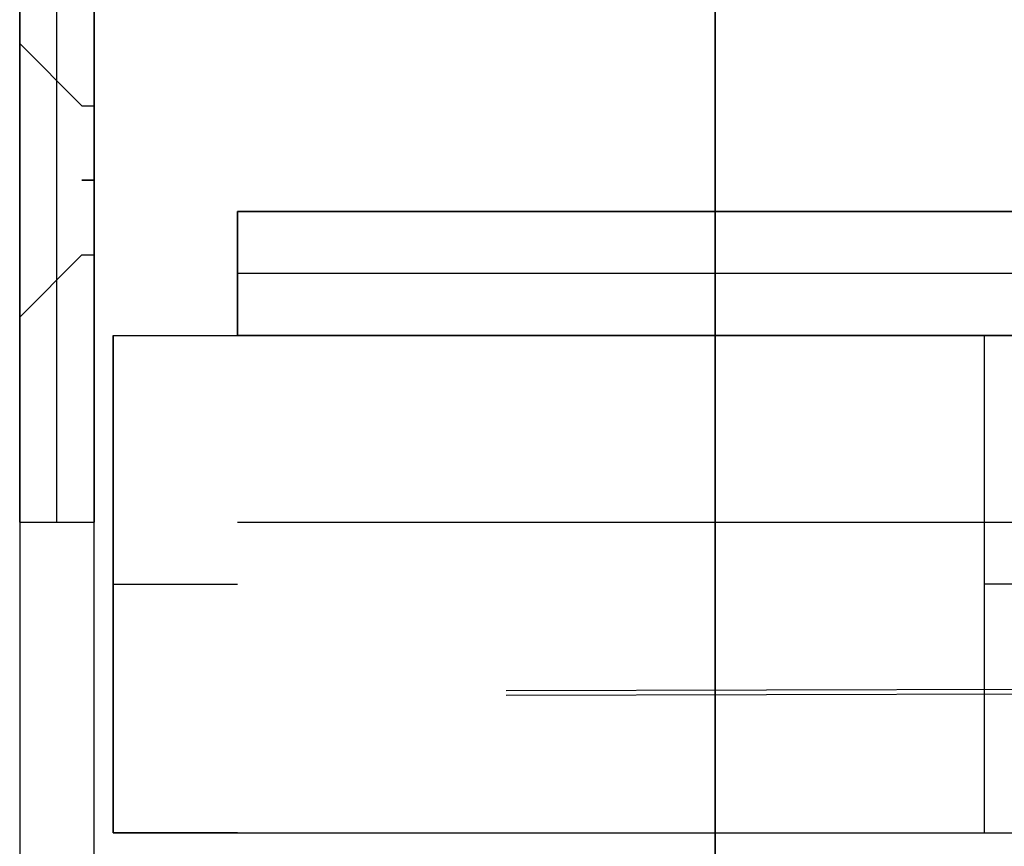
# Model space of a CAD drawing. Header units: millimetres. Extents: x -443 to 78, y -75 to 91.
# Tile 2 of 40: x -443 to -427, y -66 to -53. Entities that reach past the tile are written whole.
import ezdxf

# ---------------------------------------------------------------- set-up
doc = ezdxf.new("R2010")
doc.units = ezdxf.units.MM
doc.header["$MEASUREMENT"] = 0
doc.layers.add('Predefinito', color=5, linetype='Continuous')

msp = doc.modelspace()

# ---------------------------------------------------------------- linework, layer by layer
at = {"layer": 'Predefinito'}
for points in [[(-443.294, 79.164), (-443.294, -70.836)], [(-442.094, -70.836), (-442.094, 79.164)], [(-432.094, -70.836), (-432.094, 79.164)], [(-432.094, 79.164), (-432.094, -70.836)], [(-443.294, -60.836), (-443.294, 69.164)], [(-442.694, -60.836), (-442.694, 69.164)], [(-442.094, 69.164), (-442.094, -60.836)], [(-442.094, -54.205), (-442.094, 61.533)], [(-443.294, 60.501), (-443.294, -53.173)], [(-442.294, -54.136), (-443.294, -53.136)], [(-442.294, -54.136), (-442.094, -54.136)], [(-442.294, -55.336), (-442.094, -55.336)], [(-442.094, -55.336), (-442.294, -55.336)], [(-147.094, -55.836), (-439.786, -55.836)], [(-439.786, -55.836), (-147.094, -55.836)], [(-439.786, -57.836), (-439.786, -55.836)], [(-439.786, -55.836), (-147.094, -55.836)], [(-439.786, -55.836), (-439.786, -57.836)], [(-442.294, -56.536), (-443.294, -57.536)], [(-442.294, -56.536), (-442.094, -56.536)], [(-442.094, -70.836), (-442.094, -56.467)], [(-147.094, -56.836), (-439.786, -56.836)], [(-443.294, -57.499), (-443.294, -70.836)], [(-441.791, -65.836), (-441.791, -57.836)], [(-441.791, -57.836), (-439.786, -57.836)], [(-441.791, -57.836), (-145.089, -57.836)], [(-441.791, -57.836), (-441.791, -65.836)], [(-147.094, -57.836), (-439.786, -57.836)], [(-427.758, -65.836), (-427.758, -57.836)], [(-427.758, -57.836), (-159.122, -57.836)], [(-443.294, -60.836), (-442.094, -60.836)], [(-439.786, -60.836), (-147.094, -60.836)], [(-441.791, -61.836), (-439.786, -61.836)], [(-159.122, -61.836), (-427.758, -61.836)], [(-439.786, -65.836), (-441.791, -65.836)], [(-441.791, -65.836), (-145.089, -65.836)], [(-439.786, -65.836), (-147.094, -65.836)], [(-427.758, -65.836), (-159.122, -65.836)]]:
    msp.add_lwpolyline(points, dxfattribs=at)
at = {"layer": 'Predefinito', "extrusion": (0.999997, 0.002345, 0.000131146)}
for points in [[(61.217, 45.359), (-62.53, 38.437)], [(61.15, 46.557), (-62.597, 39.635)], [(-62.53, 38.437), (-62.742, 38.423), (-62.955, 38.404), (-63.169, 38.381), (-63.384, 38.353), (-63.6, 38.319), (-63.817, 38.281), (-64.034, 38.238), (-64.252, 38.189), (-64.471, 38.136), (-64.689, 38.077), (-64.907, 38.012), (-65.125, 37.943), (-65.343, 37.868), (-65.56, 37.787), (-65.776, 37.701), (-65.991, 37.61), (-66.204, 37.513), (-66.417, 37.411), (-66.628, 37.303), (-66.836, 37.19), (-67.043, 37.071), (-67.248, 36.948), (-67.45, 36.819), (-67.65, 36.685), (-67.847, 36.545), (-68.04, 36.401), (-68.231, 36.252), (-68.418, 36.098), (-68.601, 35.939), (-68.781, 35.776), (-68.957, 35.609), (-69.129, 35.437), (-69.297, 35.261), (-69.46, 35.081), (-69.619, 34.897), (-69.773, 34.71), (-69.922, 34.519), (-70.066, 34.325), (-70.206, 34.128), (-70.34, 33.927), (-70.469, 33.725), (-70.593, 33.519), (-70.712, 33.312), (-70.826, 33.102), (-70.933, 32.89), (-71.036, 32.677), (-71.133, 32.462), (-71.225, 32.246), (-71.311, 32.029), (-71.391, 31.811), (-71.466, 31.592), (-71.536, 31.373), (-71.6, 31.153), (-71.659, 30.933), (-71.713, 30.714), (-71.761, 30.494), (-71.805, 30.275), (-71.843, 30.057), (-71.875, 29.839), (-71.903, 29.622), (-71.926, 29.406), (-71.945, 29.192), (-71.958, 28.979), (-71.967, 28.767)], [(-73.166, 28.804), (-73.156, 29.042), (-73.141, 29.28), (-73.121, 29.521), (-73.095, 29.762), (-73.064, 30.005), (-73.027, 30.249), (-72.984, 30.494), (-72.936, 30.739), (-72.882, 30.985), (-72.822, 31.231), (-72.756, 31.477), (-72.684, 31.723), (-72.606, 31.969), (-72.522, 32.214), (-72.431, 32.458), (-72.335, 32.701), (-72.232, 32.943), (-72.124, 33.184), (-72.009, 33.423), (-71.888, 33.66), (-71.761, 33.895), (-71.628, 34.127), (-71.489, 34.357), (-71.344, 34.584), (-71.194, 34.809), (-71.038, 35.029), (-70.876, 35.247), (-70.709, 35.461), (-70.536, 35.67), (-70.358, 35.876), (-70.176, 36.078), (-69.988, 36.275), (-69.795, 36.467), (-69.598, 36.655), (-69.397, 36.838), (-69.191, 37.015), (-68.982, 37.188), (-68.768, 37.355), (-68.551, 37.516), (-68.331, 37.672), (-68.108, 37.823), (-67.881, 37.967), (-67.652, 38.106), (-67.42, 38.238), (-67.186, 38.365), (-66.95, 38.486), (-66.712, 38.6), (-66.473, 38.709), (-66.232, 38.811), (-65.99, 38.907), (-65.747, 38.997), (-65.503, 39.082), (-65.259, 39.16), (-65.015, 39.232), (-64.77, 39.298), (-64.526, 39.358), (-64.282, 39.412), (-64.038, 39.461), (-63.795, 39.503), (-63.553, 39.541), (-63.313, 39.572), (-63.073, 39.599), (-62.834, 39.62), (-62.597, 39.635)]]:
    msp.add_lwpolyline(points, dxfattribs=at)
at = {"layer": 'Predefinito', "extrusion": (1, 0, 0)}
for points in [[(-55.336, 27.8), (-55.287, 27.801), (-55.238, 27.802), (-55.188, 27.805), (-55.138, 27.809), (-55.088, 27.814), (-55.037, 27.82), (-54.987, 27.828), (-54.936, 27.837), (-54.884, 27.847), (-54.833, 27.858), (-54.782, 27.871), (-54.731, 27.885), (-54.679, 27.9), (-54.628, 27.917), (-54.577, 27.935), (-54.526, 27.954), (-54.475, 27.975), (-54.425, 27.997), (-54.375, 28.021), (-54.325, 28.046), (-54.276, 28.072), (-54.228, 28.1), (-54.18, 28.128), (-54.132, 28.159), (-54.085, 28.19), (-54.039, 28.223), (-53.994, 28.257), (-53.949, 28.292), (-53.906, 28.328), (-53.863, 28.366), (-53.821, 28.405), (-53.78, 28.444), (-53.741, 28.485), (-53.702, 28.527), (-53.664, 28.57), (-53.628, 28.613), (-53.593, 28.658), (-53.559, 28.703), (-53.526, 28.749), (-53.494, 28.796), (-53.464, 28.844), (-53.435, 28.892), (-53.408, 28.94), (-53.382, 28.99), (-53.357, 29.039), (-53.333, 29.089), (-53.311, 29.14), (-53.29, 29.19), (-53.271, 29.241), (-53.253, 29.292), (-53.236, 29.343), (-53.221, 29.395), (-53.207, 29.446), (-53.194, 29.497), (-53.183, 29.549), (-53.173, 29.6), (-53.164, 29.651), (-53.156, 29.701), (-53.15, 29.752), (-53.145, 29.802), (-53.141, 29.852), (-53.138, 29.902), (-53.136, 29.951), (-53.136, 30), (-53.136, 30.049), (-53.138, 30.098), (-53.141, 30.148), (-53.145, 30.198), (-53.15, 30.248), (-53.156, 30.299), (-53.164, 30.349), (-53.173, 30.4), (-53.183, 30.451), (-53.194, 30.503), (-53.207, 30.554), (-53.221, 30.605), (-53.236, 30.657), (-53.253, 30.708), (-53.271, 30.759), (-53.29, 30.81), (-53.311, 30.86), (-53.333, 30.911), (-53.357, 30.961), (-53.382, 31.01), (-53.408, 31.06), (-53.435, 31.108), (-53.464, 31.156), (-53.494, 31.204), (-53.526, 31.251), (-53.559, 31.297), (-53.593, 31.342), (-53.628, 31.387), (-53.664, 31.43), (-53.702, 31.473), (-53.741, 31.515), (-53.78, 31.556), (-53.821, 31.595), (-53.863, 31.634), (-53.906, 31.672), (-53.949, 31.708), (-53.994, 31.743), (-54.039, 31.777), (-54.085, 31.81), (-54.132, 31.841), (-54.18, 31.872), (-54.228, 31.9), (-54.276, 31.928), (-54.325, 31.954), (-54.375, 31.979), (-54.425, 32.003), (-54.475, 32.025), (-54.526, 32.046), (-54.577, 32.065), (-54.628, 32.083), (-54.679, 32.1), (-54.731, 32.115), (-54.782, 32.129), (-54.833, 32.142), (-54.884, 32.153), (-54.936, 32.163), (-54.987, 32.172), (-55.037, 32.18), (-55.088, 32.186), (-55.138, 32.191), (-55.188, 32.195), (-55.238, 32.198), (-55.287, 32.199), (-55.336, 32.2)], [(-55.336, 31.7), (-55.298, 31.7), (-55.26, 31.698), (-55.222, 31.696), (-55.183, 31.693), (-55.144, 31.689), (-55.105, 31.684), (-55.066, 31.678), (-55.027, 31.672), (-54.987, 31.664), (-54.947, 31.655), (-54.908, 31.645), (-54.868, 31.634), (-54.828, 31.623), (-54.789, 31.61), (-54.749, 31.596), (-54.71, 31.581), (-54.671, 31.565), (-54.632, 31.547), (-54.593, 31.529), (-54.555, 31.51), (-54.517, 31.49), (-54.479, 31.469), (-54.442, 31.446), (-54.406, 31.423), (-54.369, 31.399), (-54.334, 31.373), (-54.299, 31.347), (-54.264, 31.32), (-54.231, 31.292), (-54.198, 31.263), (-54.165, 31.233), (-54.134, 31.202), (-54.103, 31.171), (-54.073, 31.138), (-54.044, 31.105), (-54.016, 31.072), (-53.989, 31.037), (-53.963, 31.002), (-53.937, 30.966), (-53.913, 30.93), (-53.89, 30.894), (-53.867, 30.856), (-53.846, 30.819), (-53.826, 30.781), (-53.807, 30.742), (-53.788, 30.704), (-53.771, 30.665), (-53.755, 30.626), (-53.74, 30.586), (-53.726, 30.547), (-53.713, 30.507), (-53.702, 30.468), (-53.691, 30.428), (-53.681, 30.388), (-53.672, 30.349), (-53.664, 30.309), (-53.657, 30.27), (-53.652, 30.231), (-53.647, 30.192), (-53.643, 30.153), (-53.64, 30.114), (-53.638, 30.076), (-53.636, 30.038), (-53.636, 30), (-53.636, 29.962), (-53.638, 29.924), (-53.64, 29.886), (-53.643, 29.847), (-53.647, 29.808), (-53.652, 29.769), (-53.657, 29.73), (-53.664, 29.691), (-53.672, 29.651), (-53.681, 29.612), (-53.691, 29.572), (-53.702, 29.532), (-53.713, 29.493), (-53.726, 29.453), (-53.74, 29.414), (-53.755, 29.374), (-53.771, 29.335), (-53.788, 29.296), (-53.807, 29.258), (-53.826, 29.219), (-53.846, 29.181), (-53.867, 29.144), (-53.89, 29.106), (-53.913, 29.07), (-53.937, 29.034), (-53.963, 28.998), (-53.989, 28.963), (-54.016, 28.928), (-54.044, 28.895), (-54.073, 28.862), (-54.103, 28.829), (-54.134, 28.798), (-54.165, 28.767), (-54.198, 28.737), (-54.231, 28.708), (-54.264, 28.68), (-54.299, 28.653), (-54.334, 28.627), (-54.369, 28.601), (-54.406, 28.577), (-54.442, 28.554), (-54.479, 28.531), (-54.517, 28.51), (-54.555, 28.49), (-54.593, 28.471), (-54.632, 28.453), (-54.671, 28.435), (-54.71, 28.419), (-54.749, 28.404), (-54.789, 28.39), (-54.828, 28.377), (-54.868, 28.366), (-54.908, 28.355), (-54.947, 28.345), (-54.987, 28.336), (-55.027, 28.328), (-55.066, 28.322), (-55.105, 28.316), (-55.144, 28.311), (-55.183, 28.307), (-55.222, 28.304), (-55.26, 28.302), (-55.298, 28.3), (-55.336, 28.3)], [(-55.336, 31.2), (-55.309, 31.2), (-55.282, 31.199), (-55.255, 31.197), (-55.228, 31.195), (-55.201, 31.192), (-55.173, 31.189), (-55.145, 31.185), (-55.118, 31.18), (-55.09, 31.174), (-55.062, 31.168), (-55.034, 31.161), (-55.006, 31.154), (-54.978, 31.145), (-54.95, 31.136), (-54.922, 31.126), (-54.894, 31.116), (-54.867, 31.104), (-54.839, 31.092), (-54.812, 31.08), (-54.785, 31.066), (-54.758, 31.052), (-54.731, 31.037), (-54.705, 31.021), (-54.679, 31.004), (-54.654, 30.987), (-54.629, 30.969), (-54.604, 30.951), (-54.58, 30.932), (-54.556, 30.912), (-54.532, 30.891), (-54.51, 30.87), (-54.487, 30.849), (-54.466, 30.826), (-54.445, 30.803), (-54.424, 30.78), (-54.404, 30.756), (-54.385, 30.732), (-54.367, 30.707), (-54.349, 30.682), (-54.331, 30.657), (-54.315, 30.631), (-54.299, 30.605), (-54.284, 30.578), (-54.27, 30.551), (-54.256, 30.524), (-54.244, 30.497), (-54.231, 30.469), (-54.22, 30.442), (-54.21, 30.414), (-54.2, 30.386), (-54.191, 30.358), (-54.182, 30.33), (-54.175, 30.302), (-54.168, 30.274), (-54.161, 30.246), (-54.156, 30.218), (-54.151, 30.191), (-54.147, 30.163), (-54.144, 30.135), (-54.141, 30.108), (-54.139, 30.081), (-54.137, 30.053), (-54.136, 30.027), (-54.136, 30), (-54.136, 29.973), (-54.137, 29.947), (-54.139, 29.919), (-54.141, 29.892), (-54.144, 29.865), (-54.147, 29.837), (-54.151, 29.809), (-54.156, 29.782), (-54.161, 29.754), (-54.168, 29.726), (-54.175, 29.698), (-54.182, 29.67), (-54.191, 29.642), (-54.2, 29.614), (-54.21, 29.586), (-54.22, 29.558), (-54.231, 29.531), (-54.244, 29.503), (-54.256, 29.476), (-54.27, 29.449), (-54.284, 29.422), (-54.299, 29.395), (-54.315, 29.369), (-54.331, 29.343), (-54.349, 29.318), (-54.367, 29.293), (-54.385, 29.268), (-54.404, 29.244), (-54.424, 29.22), (-54.445, 29.197), (-54.466, 29.174), (-54.487, 29.151), (-54.51, 29.13), (-54.532, 29.109), (-54.556, 29.088), (-54.58, 29.068), (-54.604, 29.049), (-54.629, 29.031), (-54.654, 29.013), (-54.679, 28.996), (-54.705, 28.979), (-54.731, 28.963), (-54.758, 28.948), (-54.785, 28.934), (-54.812, 28.92), (-54.839, 28.908), (-54.867, 28.896), (-54.894, 28.884), (-54.922, 28.874), (-54.95, 28.864), (-54.978, 28.855), (-55.006, 28.846), (-55.034, 28.839), (-55.062, 28.832), (-55.09, 28.826), (-55.118, 28.82), (-55.145, 28.815), (-55.173, 28.811), (-55.201, 28.808), (-55.228, 28.805), (-55.255, 28.803), (-55.282, 28.801), (-55.309, 28.8), (-55.336, 28.8)], [(-55.336, 28.8), (-55.309, 28.8), (-55.282, 28.801), (-55.255, 28.803), (-55.228, 28.805), (-55.201, 28.808), (-55.173, 28.811), (-55.145, 28.815), (-55.118, 28.82), (-55.09, 28.826), (-55.062, 28.832), (-55.034, 28.839), (-55.006, 28.846), (-54.978, 28.855), (-54.95, 28.864), (-54.922, 28.874), (-54.894, 28.884), (-54.867, 28.896), (-54.839, 28.908), (-54.812, 28.92), (-54.785, 28.934), (-54.758, 28.948), (-54.731, 28.963), (-54.705, 28.979), (-54.679, 28.996), (-54.654, 29.013), (-54.629, 29.031), (-54.604, 29.049), (-54.58, 29.068), (-54.556, 29.088), (-54.532, 29.109), (-54.51, 29.13), (-54.487, 29.151), (-54.466, 29.174), (-54.445, 29.197), (-54.424, 29.22), (-54.404, 29.244), (-54.385, 29.268), (-54.367, 29.293), (-54.349, 29.318), (-54.331, 29.343), (-54.315, 29.369), (-54.299, 29.395), (-54.284, 29.422), (-54.27, 29.449), (-54.256, 29.476), (-54.244, 29.503), (-54.231, 29.531), (-54.22, 29.558), (-54.21, 29.586), (-54.2, 29.614), (-54.191, 29.642), (-54.182, 29.67), (-54.175, 29.698), (-54.168, 29.726), (-54.161, 29.754), (-54.156, 29.782), (-54.151, 29.809), (-54.147, 29.837), (-54.144, 29.865), (-54.141, 29.892), (-54.139, 29.919), (-54.137, 29.947), (-54.136, 29.973), (-54.136, 30), (-54.136, 30.027), (-54.137, 30.053), (-54.139, 30.081), (-54.141, 30.108), (-54.144, 30.135), (-54.147, 30.163), (-54.151, 30.191), (-54.156, 30.218), (-54.161, 30.246), (-54.168, 30.274), (-54.175, 30.302), (-54.182, 30.33), (-54.191, 30.358), (-54.2, 30.386), (-54.21, 30.414), (-54.22, 30.442), (-54.231, 30.469), (-54.244, 30.497), (-54.256, 30.524), (-54.27, 30.551), (-54.284, 30.578), (-54.299, 30.605), (-54.315, 30.631), (-54.331, 30.657), (-54.349, 30.682), (-54.367, 30.707), (-54.385, 30.732), (-54.404, 30.756), (-54.424, 30.78), (-54.445, 30.803), (-54.466, 30.826), (-54.487, 30.849), (-54.51, 30.87), (-54.532, 30.891), (-54.556, 30.912), (-54.58, 30.932), (-54.604, 30.951), (-54.629, 30.969), (-54.654, 30.987), (-54.679, 31.004), (-54.705, 31.021), (-54.731, 31.037), (-54.758, 31.052), (-54.785, 31.066), (-54.812, 31.08), (-54.839, 31.092), (-54.867, 31.104), (-54.894, 31.116), (-54.922, 31.126), (-54.95, 31.136), (-54.978, 31.145), (-55.006, 31.154), (-55.034, 31.161), (-55.062, 31.168), (-55.09, 31.174), (-55.118, 31.18), (-55.145, 31.185), (-55.173, 31.189), (-55.201, 31.192), (-55.228, 31.195), (-55.255, 31.197), (-55.282, 31.199), (-55.309, 31.2), (-55.336, 31.2)], [(-55.336, 31.2), (-55.309, 31.2), (-55.282, 31.199), (-55.255, 31.197), (-55.228, 31.195), (-55.201, 31.192), (-55.173, 31.189), (-55.145, 31.185), (-55.118, 31.18), (-55.09, 31.174), (-55.062, 31.168), (-55.034, 31.161), (-55.006, 31.154), (-54.978, 31.145), (-54.95, 31.136), (-54.922, 31.126), (-54.894, 31.116), (-54.867, 31.104), (-54.839, 31.092), (-54.812, 31.08), (-54.785, 31.066), (-54.758, 31.052), (-54.731, 31.037), (-54.705, 31.021), (-54.679, 31.004), (-54.654, 30.987), (-54.629, 30.969), (-54.604, 30.951), (-54.58, 30.932), (-54.556, 30.912), (-54.532, 30.891), (-54.51, 30.87), (-54.487, 30.849), (-54.466, 30.826), (-54.445, 30.803), (-54.424, 30.78), (-54.404, 30.756), (-54.385, 30.732), (-54.367, 30.707), (-54.349, 30.682), (-54.331, 30.657), (-54.315, 30.631), (-54.299, 30.605), (-54.284, 30.578), (-54.27, 30.551), (-54.256, 30.524), (-54.244, 30.497), (-54.231, 30.469), (-54.22, 30.442), (-54.21, 30.414), (-54.2, 30.386), (-54.191, 30.358), (-54.182, 30.33), (-54.175, 30.302), (-54.168, 30.274), (-54.161, 30.246), (-54.156, 30.218), (-54.151, 30.191), (-54.147, 30.163), (-54.144, 30.135), (-54.141, 30.108), (-54.139, 30.081), (-54.137, 30.053), (-54.136, 30.027), (-54.136, 30), (-54.136, 29.973), (-54.137, 29.947), (-54.139, 29.919), (-54.141, 29.892), (-54.144, 29.865), (-54.147, 29.837), (-54.151, 29.809), (-54.156, 29.782), (-54.161, 29.754), (-54.168, 29.726), (-54.175, 29.698), (-54.182, 29.67), (-54.191, 29.642), (-54.2, 29.614), (-54.21, 29.586), (-54.22, 29.558), (-54.231, 29.531), (-54.244, 29.503), (-54.256, 29.476), (-54.27, 29.449), (-54.284, 29.422), (-54.299, 29.395), (-54.315, 29.369), (-54.331, 29.343), (-54.349, 29.318), (-54.367, 29.293), (-54.385, 29.268), (-54.404, 29.244), (-54.424, 29.22), (-54.445, 29.197), (-54.466, 29.174), (-54.487, 29.151), (-54.51, 29.13), (-54.532, 29.109), (-54.556, 29.088), (-54.58, 29.068), (-54.604, 29.049), (-54.629, 29.031), (-54.654, 29.013), (-54.679, 28.996), (-54.705, 28.979), (-54.731, 28.963), (-54.758, 28.948), (-54.785, 28.934), (-54.812, 28.92), (-54.839, 28.908), (-54.867, 28.896), (-54.894, 28.884), (-54.922, 28.874), (-54.95, 28.864), (-54.978, 28.855), (-55.006, 28.846), (-55.034, 28.839), (-55.062, 28.832), (-55.09, 28.826), (-55.118, 28.82), (-55.145, 28.815), (-55.173, 28.811), (-55.201, 28.808), (-55.228, 28.805), (-55.255, 28.803), (-55.282, 28.801), (-55.309, 28.8), (-55.336, 28.8)], [(-55.336, 27.8), (-55.385, 27.801), (-55.434, 27.802), (-55.484, 27.805), (-55.534, 27.809), (-55.584, 27.814), (-55.634, 27.82), (-55.685, 27.828), (-55.736, 27.837), (-55.787, 27.847), (-55.839, 27.858), (-55.89, 27.871), (-55.941, 27.885), (-55.993, 27.9), (-56.044, 27.917), (-56.095, 27.935), (-56.146, 27.954), (-56.196, 27.975), (-56.247, 27.997), (-56.297, 28.021), (-56.346, 28.046), (-56.395, 28.072), (-56.444, 28.1), (-56.492, 28.128), (-56.54, 28.159), (-56.587, 28.19), (-56.633, 28.223), (-56.678, 28.257), (-56.723, 28.292), (-56.766, 28.328), (-56.809, 28.366), (-56.851, 28.405), (-56.892, 28.444), (-56.931, 28.485), (-56.97, 28.527), (-57.007, 28.57), (-57.044, 28.613), (-57.079, 28.658), (-57.113, 28.703), (-57.146, 28.749), (-57.177, 28.796), (-57.207, 28.844), (-57.236, 28.892), (-57.264, 28.94), (-57.29, 28.99), (-57.315, 29.039), (-57.338, 29.089), (-57.361, 29.14), (-57.381, 29.19), (-57.401, 29.241), (-57.419, 29.292), (-57.436, 29.343), (-57.451, 29.395), (-57.465, 29.446), (-57.478, 29.497), (-57.489, 29.549), (-57.499, 29.6), (-57.508, 29.651), (-57.516, 29.701), (-57.522, 29.752), (-57.527, 29.802), (-57.531, 29.852), (-57.534, 29.902), (-57.535, 29.951), (-57.536, 30), (-57.535, 30.049), (-57.534, 30.098), (-57.531, 30.148), (-57.527, 30.198), (-57.522, 30.248), (-57.516, 30.299), (-57.508, 30.349), (-57.499, 30.4), (-57.489, 30.451), (-57.478, 30.503), (-57.465, 30.554), (-57.451, 30.605), (-57.436, 30.657), (-57.419, 30.708), (-57.401, 30.759), (-57.381, 30.81), (-57.361, 30.86), (-57.338, 30.911), (-57.315, 30.961), (-57.29, 31.01), (-57.264, 31.06), (-57.236, 31.108), (-57.207, 31.156), (-57.177, 31.204), (-57.146, 31.251), (-57.113, 31.297), (-57.079, 31.342), (-57.044, 31.387), (-57.007, 31.43), (-56.97, 31.473), (-56.931, 31.515), (-56.892, 31.556), (-56.851, 31.595), (-56.809, 31.634), (-56.766, 31.672), (-56.723, 31.708), (-56.678, 31.743), (-56.633, 31.777), (-56.587, 31.81), (-56.54, 31.841), (-56.492, 31.872), (-56.444, 31.9), (-56.395, 31.928), (-56.346, 31.954), (-56.297, 31.979), (-56.247, 32.003), (-56.196, 32.025), (-56.146, 32.046), (-56.095, 32.065), (-56.044, 32.083), (-55.993, 32.1), (-55.941, 32.115), (-55.89, 32.129), (-55.839, 32.142), (-55.787, 32.153), (-55.736, 32.163), (-55.685, 32.172), (-55.634, 32.18), (-55.584, 32.186), (-55.534, 32.191), (-55.484, 32.195), (-55.434, 32.198), (-55.385, 32.199), (-55.336, 32.2)], [(-55.336, 28.3), (-55.374, 28.3), (-55.412, 28.302), (-55.45, 28.304), (-55.489, 28.307), (-55.527, 28.311), (-55.567, 28.316), (-55.606, 28.322), (-55.645, 28.328), (-55.685, 28.336), (-55.724, 28.345), (-55.764, 28.355), (-55.804, 28.366), (-55.843, 28.377), (-55.883, 28.39), (-55.922, 28.404), (-55.962, 28.419), (-56.001, 28.435), (-56.04, 28.453), (-56.078, 28.471), (-56.117, 28.49), (-56.155, 28.51), (-56.192, 28.531), (-56.229, 28.554), (-56.266, 28.577), (-56.302, 28.601), (-56.338, 28.627), (-56.373, 28.653), (-56.407, 28.68), (-56.441, 28.708), (-56.474, 28.737), (-56.506, 28.767), (-56.538, 28.798), (-56.569, 28.829), (-56.599, 28.862), (-56.628, 28.895), (-56.656, 28.928), (-56.683, 28.963), (-56.709, 28.998), (-56.734, 29.034), (-56.759, 29.07), (-56.782, 29.106), (-56.804, 29.144), (-56.826, 29.181), (-56.846, 29.219), (-56.865, 29.258), (-56.883, 29.296), (-56.9, 29.335), (-56.917, 29.374), (-56.932, 29.414), (-56.945, 29.453), (-56.958, 29.493), (-56.97, 29.532), (-56.981, 29.572), (-56.991, 29.612), (-57, 29.651), (-57.008, 29.691), (-57.014, 29.73), (-57.02, 29.769), (-57.025, 29.808), (-57.029, 29.847), (-57.032, 29.886), (-57.034, 29.924), (-57.035, 29.962), (-57.036, 30), (-57.035, 30.038), (-57.034, 30.076), (-57.032, 30.114), (-57.029, 30.153), (-57.025, 30.192), (-57.02, 30.231), (-57.014, 30.27), (-57.008, 30.309), (-57, 30.349), (-56.991, 30.388), (-56.981, 30.428), (-56.97, 30.468), (-56.958, 30.507), (-56.945, 30.547), (-56.932, 30.586), (-56.917, 30.626), (-56.9, 30.665), (-56.883, 30.704), (-56.865, 30.742), (-56.846, 30.781), (-56.826, 30.819), (-56.804, 30.856), (-56.782, 30.894), (-56.759, 30.93), (-56.734, 30.966), (-56.709, 31.002), (-56.683, 31.037), (-56.656, 31.072), (-56.628, 31.105), (-56.599, 31.138), (-56.569, 31.171), (-56.538, 31.202), (-56.506, 31.233), (-56.474, 31.263), (-56.441, 31.292), (-56.407, 31.32), (-56.373, 31.347), (-56.338, 31.373), (-56.302, 31.399), (-56.266, 31.423), (-56.229, 31.446), (-56.192, 31.469), (-56.155, 31.49), (-56.117, 31.51), (-56.078, 31.529), (-56.04, 31.547), (-56.001, 31.565), (-55.962, 31.581), (-55.922, 31.596), (-55.883, 31.61), (-55.843, 31.623), (-55.804, 31.634), (-55.764, 31.645), (-55.724, 31.655), (-55.685, 31.664), (-55.645, 31.672), (-55.606, 31.678), (-55.567, 31.684), (-55.527, 31.689), (-55.489, 31.693), (-55.45, 31.696), (-55.412, 31.698), (-55.374, 31.7), (-55.336, 31.7)], [(-55.336, 31.2), (-55.363, 31.2), (-55.389, 31.199), (-55.416, 31.197), (-55.444, 31.195), (-55.471, 31.192), (-55.499, 31.189), (-55.526, 31.185), (-55.554, 31.18), (-55.582, 31.174), (-55.61, 31.168), (-55.638, 31.161), (-55.666, 31.154), (-55.694, 31.145), (-55.722, 31.136), (-55.75, 31.126), (-55.778, 31.116), (-55.805, 31.104), (-55.833, 31.092), (-55.86, 31.08), (-55.887, 31.066), (-55.914, 31.052), (-55.94, 31.037), (-55.967, 31.021), (-55.993, 31.004), (-56.018, 30.987), (-56.043, 30.969), (-56.068, 30.951), (-56.092, 30.932), (-56.116, 30.912), (-56.139, 30.891), (-56.162, 30.87), (-56.184, 30.849), (-56.206, 30.826), (-56.227, 30.803), (-56.248, 30.78), (-56.268, 30.756), (-56.287, 30.732), (-56.305, 30.707), (-56.323, 30.682), (-56.34, 30.657), (-56.357, 30.631), (-56.372, 30.605), (-56.388, 30.578), (-56.402, 30.551), (-56.415, 30.524), (-56.428, 30.497), (-56.44, 30.469), (-56.452, 30.442), (-56.462, 30.414), (-56.472, 30.386), (-56.481, 30.358), (-56.49, 30.33), (-56.497, 30.302), (-56.504, 30.274), (-56.51, 30.246), (-56.516, 30.218), (-56.521, 30.191), (-56.525, 30.163), (-56.528, 30.135), (-56.531, 30.108), (-56.533, 30.081), (-56.535, 30.053), (-56.536, 30.027), (-56.536, 30), (-56.536, 29.973), (-56.535, 29.947), (-56.533, 29.919), (-56.531, 29.892), (-56.528, 29.865), (-56.525, 29.837), (-56.521, 29.809), (-56.516, 29.782), (-56.51, 29.754), (-56.504, 29.726), (-56.497, 29.698), (-56.49, 29.67), (-56.481, 29.642), (-56.472, 29.614), (-56.462, 29.586), (-56.452, 29.558), (-56.44, 29.531), (-56.428, 29.503), (-56.415, 29.476), (-56.402, 29.449), (-56.388, 29.422), (-56.372, 29.395), (-56.357, 29.369), (-56.34, 29.343), (-56.323, 29.318), (-56.305, 29.293), (-56.287, 29.268), (-56.268, 29.244), (-56.248, 29.22), (-56.227, 29.197), (-56.206, 29.174), (-56.184, 29.151), (-56.162, 29.13), (-56.139, 29.109), (-56.116, 29.088), (-56.092, 29.068), (-56.068, 29.049), (-56.043, 29.031), (-56.018, 29.013), (-55.993, 28.996), (-55.967, 28.979), (-55.94, 28.963), (-55.914, 28.948), (-55.887, 28.934), (-55.86, 28.92), (-55.833, 28.908), (-55.805, 28.896), (-55.778, 28.884), (-55.75, 28.874), (-55.722, 28.864), (-55.694, 28.855), (-55.666, 28.846), (-55.638, 28.839), (-55.61, 28.832), (-55.582, 28.826), (-55.554, 28.82), (-55.526, 28.815), (-55.499, 28.811), (-55.471, 28.808), (-55.444, 28.805), (-55.416, 28.803), (-55.389, 28.801), (-55.363, 28.8), (-55.336, 28.8)], [(-55.336, 31.2), (-55.363, 31.2), (-55.389, 31.199), (-55.416, 31.197), (-55.444, 31.195), (-55.471, 31.192), (-55.499, 31.189), (-55.526, 31.185), (-55.554, 31.18), (-55.582, 31.174), (-55.61, 31.168), (-55.638, 31.161), (-55.666, 31.154), (-55.694, 31.145), (-55.722, 31.136), (-55.75, 31.126), (-55.778, 31.116), (-55.805, 31.104), (-55.833, 31.092), (-55.86, 31.08), (-55.887, 31.066), (-55.914, 31.052), (-55.94, 31.037), (-55.967, 31.021), (-55.993, 31.004), (-56.018, 30.987), (-56.043, 30.969), (-56.068, 30.951), (-56.092, 30.932), (-56.116, 30.912), (-56.139, 30.891), (-56.162, 30.87), (-56.184, 30.849), (-56.206, 30.826), (-56.227, 30.803), (-56.248, 30.78), (-56.268, 30.756), (-56.287, 30.732), (-56.305, 30.707), (-56.323, 30.682), (-56.34, 30.657), (-56.357, 30.631), (-56.372, 30.605), (-56.388, 30.578), (-56.402, 30.551), (-56.415, 30.524), (-56.428, 30.497), (-56.44, 30.469), (-56.452, 30.442), (-56.462, 30.414), (-56.472, 30.386), (-56.481, 30.358), (-56.49, 30.33), (-56.497, 30.302), (-56.504, 30.274), (-56.51, 30.246), (-56.516, 30.218), (-56.521, 30.191), (-56.525, 30.163), (-56.528, 30.135), (-56.531, 30.108), (-56.533, 30.081), (-56.535, 30.053), (-56.536, 30.027), (-56.536, 30), (-56.536, 29.973), (-56.535, 29.947), (-56.533, 29.919), (-56.531, 29.892), (-56.528, 29.865), (-56.525, 29.837), (-56.521, 29.809), (-56.516, 29.782), (-56.51, 29.754), (-56.504, 29.726), (-56.497, 29.698), (-56.49, 29.67), (-56.481, 29.642), (-56.472, 29.614), (-56.462, 29.586), (-56.452, 29.558), (-56.44, 29.531), (-56.428, 29.503), (-56.415, 29.476), (-56.402, 29.449), (-56.388, 29.422), (-56.372, 29.395), (-56.357, 29.369), (-56.34, 29.343), (-56.323, 29.318), (-56.305, 29.293), (-56.287, 29.268), (-56.268, 29.244), (-56.248, 29.22), (-56.227, 29.197), (-56.206, 29.174), (-56.184, 29.151), (-56.162, 29.13), (-56.139, 29.109), (-56.116, 29.088), (-56.092, 29.068), (-56.068, 29.049), (-56.043, 29.031), (-56.018, 29.013), (-55.993, 28.996), (-55.967, 28.979), (-55.94, 28.963), (-55.914, 28.948), (-55.887, 28.934), (-55.86, 28.92), (-55.833, 28.908), (-55.805, 28.896), (-55.778, 28.884), (-55.75, 28.874), (-55.722, 28.864), (-55.694, 28.855), (-55.666, 28.846), (-55.638, 28.839), (-55.61, 28.832), (-55.582, 28.826), (-55.554, 28.82), (-55.526, 28.815), (-55.499, 28.811), (-55.471, 28.808), (-55.444, 28.805), (-55.416, 28.803), (-55.389, 28.801), (-55.363, 28.8), (-55.336, 28.8)], [(-55.336, 28.8), (-55.363, 28.8), (-55.389, 28.801), (-55.416, 28.803), (-55.444, 28.805), (-55.471, 28.808), (-55.499, 28.811), (-55.526, 28.815), (-55.554, 28.82), (-55.582, 28.826), (-55.61, 28.832), (-55.638, 28.839), (-55.666, 28.846), (-55.694, 28.855), (-55.722, 28.864), (-55.75, 28.874), (-55.778, 28.884), (-55.805, 28.896), (-55.833, 28.908), (-55.86, 28.92), (-55.887, 28.934), (-55.914, 28.948), (-55.94, 28.963), (-55.967, 28.979), (-55.993, 28.996), (-56.018, 29.013), (-56.043, 29.031), (-56.068, 29.049), (-56.092, 29.068), (-56.116, 29.088), (-56.139, 29.109), (-56.162, 29.13), (-56.184, 29.151), (-56.206, 29.174), (-56.227, 29.197), (-56.248, 29.22), (-56.268, 29.244), (-56.287, 29.268), (-56.305, 29.293), (-56.323, 29.318), (-56.34, 29.343), (-56.357, 29.369), (-56.372, 29.395), (-56.388, 29.422), (-56.402, 29.449), (-56.415, 29.476), (-56.428, 29.503), (-56.44, 29.531), (-56.452, 29.558), (-56.462, 29.586), (-56.472, 29.614), (-56.481, 29.642), (-56.49, 29.67), (-56.497, 29.698), (-56.504, 29.726), (-56.51, 29.754), (-56.516, 29.782), (-56.521, 29.809), (-56.525, 29.837), (-56.528, 29.865), (-56.531, 29.892), (-56.533, 29.919), (-56.535, 29.947), (-56.536, 29.973), (-56.536, 30), (-56.536, 30.027), (-56.535, 30.053), (-56.533, 30.081), (-56.531, 30.108), (-56.528, 30.135), (-56.525, 30.163), (-56.521, 30.191), (-56.516, 30.218), (-56.51, 30.246), (-56.504, 30.274), (-56.497, 30.302), (-56.49, 30.33), (-56.481, 30.358), (-56.472, 30.386), (-56.462, 30.414), (-56.452, 30.442), (-56.44, 30.469), (-56.428, 30.497), (-56.415, 30.524), (-56.402, 30.551), (-56.388, 30.578), (-56.372, 30.605), (-56.357, 30.631), (-56.34, 30.657), (-56.323, 30.682), (-56.305, 30.707), (-56.287, 30.732), (-56.268, 30.756), (-56.248, 30.78), (-56.227, 30.803), (-56.206, 30.826), (-56.184, 30.849), (-56.162, 30.87), (-56.139, 30.891), (-56.116, 30.912), (-56.092, 30.932), (-56.068, 30.951), (-56.043, 30.969), (-56.018, 30.987), (-55.993, 31.004), (-55.967, 31.021), (-55.94, 31.037), (-55.914, 31.052), (-55.887, 31.066), (-55.86, 31.08), (-55.833, 31.092), (-55.805, 31.104), (-55.778, 31.116), (-55.75, 31.126), (-55.722, 31.136), (-55.694, 31.145), (-55.666, 31.154), (-55.638, 31.161), (-55.61, 31.168), (-55.582, 31.174), (-55.554, 31.18), (-55.526, 31.185), (-55.499, 31.189), (-55.471, 31.192), (-55.444, 31.195), (-55.416, 31.197), (-55.389, 31.199), (-55.363, 31.2), (-55.336, 31.2)], [(-55.836, 29), (-55.837, 29.111), (-55.841, 29.223), (-55.847, 29.336), (-55.856, 29.449), (-55.868, 29.564), (-55.882, 29.678), (-55.899, 29.794), (-55.919, 29.91), (-55.942, 30.026), (-55.968, 30.143), (-55.997, 30.259), (-56.029, 30.376), (-56.064, 30.492), (-56.102, 30.609), (-56.143, 30.725), (-56.187, 30.84), (-56.234, 30.956), (-56.285, 31.07), (-56.338, 31.184), (-56.394, 31.296), (-56.454, 31.408), (-56.517, 31.519), (-56.582, 31.628), (-56.651, 31.736), (-56.722, 31.842), (-56.797, 31.947), (-56.874, 32.05), (-56.954, 32.151), (-57.037, 32.251), (-57.122, 32.348), (-57.21, 32.443), (-57.3, 32.536), (-57.393, 32.626), (-57.488, 32.714), (-57.585, 32.799), (-57.684, 32.882), (-57.786, 32.962), (-57.889, 33.039), (-57.993, 33.113), (-58.1, 33.185), (-58.208, 33.254), (-58.317, 33.319), (-58.428, 33.382), (-58.539, 33.441), (-58.652, 33.498), (-58.766, 33.551), (-58.88, 33.602), (-58.995, 33.649), (-59.111, 33.693), (-59.227, 33.734), (-59.344, 33.772), (-59.46, 33.807), (-59.577, 33.839), (-59.693, 33.868), (-59.81, 33.894), (-59.926, 33.917), (-60.042, 33.937), (-60.157, 33.954), (-60.272, 33.968), (-60.387, 33.98), (-60.5, 33.989), (-60.613, 33.995), (-60.725, 33.999), (-60.836, 34), (-60.947, 33.999), (-61.059, 33.995), (-61.172, 33.989), (-61.285, 33.98), (-61.399, 33.968), (-61.514, 33.954), (-61.63, 33.937), (-61.746, 33.917), (-61.862, 33.894), (-61.978, 33.868), (-62.095, 33.839), (-62.212, 33.807), (-62.328, 33.772), (-62.445, 33.734), (-62.561, 33.693), (-62.676, 33.649), (-62.791, 33.602), (-62.906, 33.551), (-63.02, 33.498), (-63.132, 33.441), (-63.244, 33.382), (-63.355, 33.319), (-63.464, 33.254), (-63.572, 33.185), (-63.678, 33.113), (-63.783, 33.039), (-63.886, 32.962), (-63.987, 32.882), (-64.087, 32.799), (-64.184, 32.714), (-64.279, 32.626), (-64.371, 32.536), (-64.462, 32.443), (-64.55, 32.348), (-64.635, 32.251), (-64.718, 32.151), (-64.798, 32.05), (-64.875, 31.947), (-64.949, 31.842), (-65.021, 31.736), (-65.089, 31.628), (-65.155, 31.519), (-65.218, 31.408), (-65.277, 31.296), (-65.334, 31.184), (-65.387, 31.07), (-65.438, 30.956), (-65.485, 30.84), (-65.529, 30.725), (-65.57, 30.609), (-65.608, 30.492), (-65.643, 30.376), (-65.675, 30.259), (-65.704, 30.143), (-65.729, 30.026), (-65.752, 29.91), (-65.772, 29.794), (-65.79, 29.678), (-65.804, 29.564), (-65.816, 29.449), (-65.825, 29.336), (-65.831, 29.223), (-65.835, 29.111), (-65.836, 29)], [(-55.836, 17), (-55.836, 29)], [(-57.836, 9), (-57.836, 29)], [(-57.836, 29), (-57.837, 29.089), (-57.84, 29.178), (-57.845, 29.269), (-57.852, 29.359), (-57.861, 29.451), (-57.873, 29.543), (-57.887, 29.635), (-57.903, 29.728), (-57.921, 29.821), (-57.942, 29.914), (-57.965, 30.007), (-57.99, 30.101), (-58.018, 30.194), (-58.049, 30.287), (-58.081, 30.38), (-58.117, 30.472), (-58.155, 30.564), (-58.195, 30.656), (-58.238, 30.747), (-58.283, 30.837), (-58.33, 30.927), (-58.381, 31.015), (-58.433, 31.102), (-58.488, 31.189), (-58.545, 31.274), (-58.605, 31.358), (-58.666, 31.44), (-58.73, 31.521), (-58.797, 31.601), (-58.865, 31.678), (-58.935, 31.754), (-59.007, 31.828), (-59.082, 31.901), (-59.158, 31.971), (-59.235, 32.039), (-59.315, 32.105), (-59.396, 32.169), (-59.478, 32.231), (-59.562, 32.291), (-59.647, 32.348), (-59.733, 32.403), (-59.821, 32.455), (-59.909, 32.505), (-59.999, 32.553), (-60.089, 32.598), (-60.18, 32.641), (-60.271, 32.681), (-60.364, 32.719), (-60.456, 32.754), (-60.549, 32.787), (-60.642, 32.818), (-60.735, 32.846), (-60.829, 32.871), (-60.922, 32.894), (-61.015, 32.915), (-61.108, 32.933), (-61.201, 32.949), (-61.293, 32.963), (-61.385, 32.975), (-61.476, 32.984), (-61.567, 32.991), (-61.658, 32.996), (-61.747, 32.999), (-61.836, 33), (-61.925, 32.999), (-62.014, 32.996), (-62.104, 32.991), (-62.195, 32.984), (-62.287, 32.975), (-62.379, 32.963), (-62.471, 32.949), (-62.564, 32.933), (-62.657, 32.915), (-62.75, 32.894), (-62.843, 32.871), (-62.937, 32.846), (-63.03, 32.818), (-63.123, 32.787), (-63.216, 32.754), (-63.308, 32.719), (-63.4, 32.681), (-63.492, 32.641), (-63.583, 32.598), (-63.673, 32.553), (-63.762, 32.505), (-63.851, 32.455), (-63.938, 32.403), (-64.025, 32.348), (-64.11, 32.291), (-64.194, 32.231), (-64.276, 32.169), (-64.357, 32.105), (-64.436, 32.039), (-64.514, 31.971), (-64.59, 31.901), (-64.664, 31.828), (-64.737, 31.754), (-64.807, 31.678), (-64.875, 31.601), (-64.941, 31.521), (-65.005, 31.44), (-65.067, 31.358), (-65.127, 31.274), (-65.184, 31.189), (-65.239, 31.102), (-65.291, 31.015), (-65.341, 30.927), (-65.389, 30.837), (-65.434, 30.747), (-65.477, 30.656), (-65.517, 30.564), (-65.555, 30.472), (-65.59, 30.38), (-65.623, 30.287), (-65.654, 30.194), (-65.681, 30.101), (-65.707, 30.007), (-65.73, 29.914), (-65.751, 29.821), (-65.769, 29.728), (-65.785, 29.635), (-65.799, 29.543), (-65.81, 29.451), (-65.82, 29.359), (-65.827, 29.269), (-65.832, 29.178), (-65.835, 29.089), (-65.836, 29)], [(-57.836, 29), (-57.837, 29.089), (-57.84, 29.178), (-57.845, 29.269), (-57.852, 29.359), (-57.861, 29.451), (-57.873, 29.543), (-57.887, 29.635), (-57.903, 29.728), (-57.921, 29.821), (-57.942, 29.914), (-57.965, 30.007), (-57.99, 30.101), (-58.018, 30.194), (-58.049, 30.287), (-58.081, 30.38), (-58.117, 30.472), (-58.155, 30.564), (-58.195, 30.656), (-58.238, 30.747), (-58.283, 30.837), (-58.33, 30.927), (-58.381, 31.015), (-58.433, 31.102), (-58.488, 31.189), (-58.545, 31.274), (-58.605, 31.358), (-58.666, 31.44), (-58.73, 31.521), (-58.797, 31.601), (-58.865, 31.678), (-58.935, 31.754), (-59.007, 31.828), (-59.082, 31.901), (-59.158, 31.971), (-59.235, 32.039), (-59.315, 32.105), (-59.396, 32.169), (-59.478, 32.231), (-59.562, 32.291), (-59.647, 32.348), (-59.733, 32.403), (-59.821, 32.455), (-59.909, 32.505), (-59.999, 32.553), (-60.089, 32.598), (-60.18, 32.641), (-60.271, 32.681), (-60.364, 32.719), (-60.456, 32.754), (-60.549, 32.787), (-60.642, 32.818), (-60.735, 32.846), (-60.829, 32.871), (-60.922, 32.894), (-61.015, 32.915), (-61.108, 32.933), (-61.201, 32.949), (-61.293, 32.963), (-61.385, 32.975), (-61.476, 32.984), (-61.567, 32.991), (-61.658, 32.996), (-61.747, 32.999), (-61.836, 33), (-61.925, 32.999), (-62.014, 32.996), (-62.104, 32.991), (-62.195, 32.984), (-62.287, 32.975), (-62.379, 32.963), (-62.471, 32.949), (-62.564, 32.933), (-62.657, 32.915), (-62.75, 32.894), (-62.843, 32.871), (-62.937, 32.846), (-63.03, 32.818), (-63.123, 32.787), (-63.216, 32.754), (-63.308, 32.719), (-63.4, 32.681), (-63.492, 32.641), (-63.583, 32.598), (-63.673, 32.553), (-63.762, 32.505), (-63.851, 32.455), (-63.938, 32.403), (-64.025, 32.348), (-64.11, 32.291), (-64.194, 32.231), (-64.276, 32.169), (-64.357, 32.105), (-64.436, 32.039), (-64.514, 31.971), (-64.59, 31.901), (-64.664, 31.828), (-64.737, 31.754), (-64.807, 31.678), (-64.875, 31.601), (-64.941, 31.521), (-65.005, 31.44), (-65.067, 31.358), (-65.127, 31.274), (-65.184, 31.189), (-65.239, 31.102), (-65.291, 31.015), (-65.341, 30.927), (-65.389, 30.837), (-65.434, 30.747), (-65.477, 30.656), (-65.517, 30.564), (-65.555, 30.472), (-65.59, 30.38), (-65.623, 30.287), (-65.654, 30.194), (-65.681, 30.101), (-65.707, 30.007), (-65.73, 29.914), (-65.751, 29.821), (-65.769, 29.728), (-65.785, 29.635), (-65.799, 29.543), (-65.81, 29.451), (-65.82, 29.359), (-65.827, 29.269), (-65.832, 29.178), (-65.835, 29.089), (-65.836, 29)], [(-57.836, 17), (-57.836, 29)], [(-57.836, 29), (-57.837, 29.089), (-57.84, 29.178), (-57.845, 29.269), (-57.852, 29.359), (-57.861, 29.451), (-57.873, 29.543), (-57.887, 29.635), (-57.903, 29.728), (-57.921, 29.821), (-57.942, 29.914), (-57.965, 30.007), (-57.99, 30.101), (-58.018, 30.194), (-58.049, 30.287), (-58.081, 30.38), (-58.117, 30.472), (-58.155, 30.564), (-58.195, 30.656), (-58.238, 30.747), (-58.283, 30.837), (-58.33, 30.927), (-58.381, 31.015), (-58.433, 31.102), (-58.488, 31.189), (-58.545, 31.274), (-58.605, 31.358), (-58.666, 31.44), (-58.73, 31.521), (-58.797, 31.601), (-58.865, 31.678), (-58.935, 31.754), (-59.007, 31.828), (-59.082, 31.901), (-59.158, 31.971), (-59.235, 32.039), (-59.315, 32.105), (-59.396, 32.169), (-59.478, 32.231), (-59.562, 32.291), (-59.647, 32.348), (-59.733, 32.403), (-59.821, 32.455), (-59.909, 32.505), (-59.999, 32.553), (-60.089, 32.598), (-60.18, 32.641), (-60.271, 32.681), (-60.364, 32.719), (-60.456, 32.754), (-60.549, 32.787), (-60.642, 32.818), (-60.735, 32.846), (-60.829, 32.871), (-60.922, 32.894), (-61.015, 32.915), (-61.108, 32.933), (-61.201, 32.949), (-61.293, 32.963), (-61.385, 32.975), (-61.476, 32.984), (-61.567, 32.991), (-61.658, 32.996), (-61.747, 32.999), (-61.836, 33), (-61.925, 32.999), (-62.014, 32.996), (-62.104, 32.991), (-62.195, 32.984), (-62.287, 32.975), (-62.379, 32.963), (-62.471, 32.949), (-62.564, 32.933), (-62.657, 32.915), (-62.75, 32.894), (-62.843, 32.871), (-62.937, 32.846), (-63.03, 32.818), (-63.123, 32.787), (-63.216, 32.754), (-63.308, 32.719), (-63.4, 32.681), (-63.492, 32.641), (-63.583, 32.598), (-63.673, 32.553), (-63.762, 32.505), (-63.851, 32.455), (-63.938, 32.403), (-64.025, 32.348), (-64.11, 32.291), (-64.194, 32.231), (-64.276, 32.169), (-64.357, 32.105), (-64.436, 32.039), (-64.514, 31.971), (-64.59, 31.901), (-64.664, 31.828), (-64.737, 31.754), (-64.807, 31.678), (-64.875, 31.601), (-64.941, 31.521), (-65.005, 31.44), (-65.067, 31.358), (-65.127, 31.274), (-65.184, 31.189), (-65.239, 31.102), (-65.291, 31.015), (-65.341, 30.927), (-65.389, 30.837), (-65.434, 30.747), (-65.477, 30.656), (-65.517, 30.564), (-65.555, 30.472), (-65.59, 30.38), (-65.623, 30.287), (-65.654, 30.194), (-65.681, 30.101), (-65.707, 30.007), (-65.73, 29.914), (-65.751, 29.821), (-65.769, 29.728), (-65.785, 29.635), (-65.799, 29.543), (-65.81, 29.451), (-65.82, 29.359), (-65.827, 29.269), (-65.832, 29.178), (-65.835, 29.089), (-65.836, 29)], [(-70.836, 38), (-70.833, 38.222), (-70.826, 38.446), (-70.813, 38.671), (-70.795, 38.899), (-70.772, 39.127), (-70.743, 39.357), (-70.709, 39.588), (-70.669, 39.82), (-70.623, 40.052), (-70.571, 40.285), (-70.514, 40.518), (-70.45, 40.752), (-70.38, 40.985), (-70.304, 41.217), (-70.222, 41.45), (-70.134, 41.681), (-70.039, 41.911), (-69.939, 42.14), (-69.832, 42.367), (-69.719, 42.593), (-69.6, 42.816), (-69.474, 43.038), (-69.343, 43.256), (-69.206, 43.472), (-69.063, 43.685), (-68.914, 43.895), (-68.759, 44.101), (-68.599, 44.303), (-68.434, 44.501), (-68.263, 44.696), (-68.088, 44.886), (-67.907, 45.071), (-67.722, 45.252), (-67.532, 45.427), (-67.337, 45.598), (-67.139, 45.764), (-66.936, 45.924), (-66.73, 46.078), (-66.521, 46.227), (-66.308, 46.37), (-66.092, 46.507), (-65.873, 46.638), (-65.652, 46.764), (-65.429, 46.883), (-65.203, 46.996), (-64.976, 47.103), (-64.747, 47.203), (-64.517, 47.298), (-64.286, 47.386), (-64.053, 47.468), (-63.821, 47.544), (-63.587, 47.614), (-63.354, 47.678), (-63.121, 47.735), (-62.888, 47.787), (-62.656, 47.833), (-62.424, 47.873), (-62.193, 47.908), (-61.963, 47.936), (-61.734, 47.96), (-61.507, 47.977), (-61.282, 47.99), (-61.058, 47.998), (-60.836, 48)], [(-60.836, 48), (-61.058, 47.998), (-61.282, 47.99), (-61.507, 47.977), (-61.734, 47.96), (-61.963, 47.936), (-62.193, 47.908), (-62.424, 47.873), (-62.656, 47.833), (-62.888, 47.787), (-63.121, 47.735), (-63.354, 47.678), (-63.587, 47.614), (-63.821, 47.544), (-64.053, 47.468), (-64.286, 47.386), (-64.517, 47.298), (-64.747, 47.203), (-64.976, 47.103), (-65.203, 46.996), (-65.429, 46.883), (-65.652, 46.764), (-65.873, 46.638), (-66.092, 46.507), (-66.308, 46.37), (-66.521, 46.227), (-66.73, 46.078), (-66.936, 45.924), (-67.139, 45.764), (-67.337, 45.598), (-67.532, 45.427), (-67.722, 45.252), (-67.907, 45.071), (-68.088, 44.886), (-68.263, 44.696), (-68.434, 44.501), (-68.599, 44.303), (-68.759, 44.101), (-68.914, 43.895), (-69.063, 43.685), (-69.206, 43.472), (-69.343, 43.256), (-69.474, 43.038), (-69.6, 42.816), (-69.719, 42.593), (-69.832, 42.367), (-69.939, 42.14), (-70.039, 41.911), (-70.134, 41.681), (-70.222, 41.45), (-70.304, 41.217), (-70.38, 40.985), (-70.45, 40.752), (-70.514, 40.518), (-70.571, 40.285), (-70.623, 40.052), (-70.669, 39.82), (-70.709, 39.588), (-70.743, 39.357), (-70.772, 39.127), (-70.795, 38.899), (-70.813, 38.671), (-70.826, 38.446), (-70.833, 38.222), (-70.836, 38)], [(-60.836, 48), (-61.058, 47.998), (-61.282, 47.99), (-61.507, 47.977), (-61.734, 47.96), (-61.963, 47.936), (-62.193, 47.908), (-62.424, 47.873), (-62.656, 47.833), (-62.888, 47.787), (-63.121, 47.735), (-63.354, 47.678), (-63.587, 47.614), (-63.821, 47.544), (-64.053, 47.468), (-64.286, 47.386), (-64.517, 47.298), (-64.747, 47.203), (-64.976, 47.103), (-65.203, 46.996), (-65.429, 46.883), (-65.652, 46.764), (-65.873, 46.638), (-66.092, 46.507), (-66.308, 46.37), (-66.521, 46.227), (-66.73, 46.078), (-66.936, 45.924), (-67.139, 45.764), (-67.337, 45.598), (-67.532, 45.427), (-67.722, 45.252), (-67.907, 45.071), (-68.088, 44.886), (-68.263, 44.696), (-68.434, 44.501), (-68.599, 44.303), (-68.759, 44.101), (-68.914, 43.895), (-69.063, 43.685), (-69.206, 43.472), (-69.343, 43.256), (-69.474, 43.038), (-69.6, 42.816), (-69.719, 42.593), (-69.832, 42.367), (-69.939, 42.14), (-70.039, 41.911), (-70.134, 41.681), (-70.222, 41.45), (-70.304, 41.217), (-70.38, 40.985), (-70.45, 40.752), (-70.514, 40.518), (-70.571, 40.285), (-70.623, 40.052), (-70.669, 39.82), (-70.709, 39.588), (-70.743, 39.357), (-70.772, 39.127), (-70.795, 38.899), (-70.813, 38.671), (-70.826, 38.446), (-70.833, 38.222), (-70.836, 38)], [(-60.836, 32.873), (-60.836, 34)], [(-61.836, 9), (-61.836, 33)], [(-65.836, 29), (-65.836, 9)]]:
    msp.add_lwpolyline(points, dxfattribs=at)
at = {"layer": 'Predefinito', "extrusion": (0, 1, 0)}
for points in [[(442.294, 28.8), (443.294, 27.8)], [(443.294, 32.2), (442.294, 31.2)], [(441.791, 9), (441.79, 8.922), (441.787, 8.845), (441.783, 8.766), (441.777, 8.688), (441.769, 8.609), (441.759, 8.53), (441.748, 8.451), (441.734, 8.371), (441.719, 8.291), (441.702, 8.211), (441.682, 8.131), (441.661, 8.05), (441.638, 7.969), (441.613, 7.889), (441.586, 7.807), (441.557, 7.726), (441.526, 7.645), (441.492, 7.564), (441.457, 7.482), (441.42, 7.4), (441.38, 7.319), (441.339, 7.237), (441.295, 7.156), (441.249, 7.074), (441.201, 6.992), (441.151, 6.911), (441.099, 6.829), (441.045, 6.748), (440.988, 6.666), (440.93, 6.585), (440.869, 6.504), (440.806, 6.423), (440.673, 6.262), (440.532, 6.102), (440.382, 5.943), (440.223, 5.785), (440.056, 5.629), (439.88, 5.474), (439.696, 5.321), (439.503, 5.17), (439.303, 5.021), (439.094, 4.874), (438.877, 4.73), (438.652, 4.588), (438.42, 4.449), (438.181, 4.313), (437.934, 4.18), (437.681, 4.05), (437.421, 3.924), (437.154, 3.801), (436.881, 3.681), (436.603, 3.566), (436.319, 3.454), (436.03, 3.345), (435.437, 3.141), (434.827, 2.953), (434.203, 2.782), (433.568, 2.628), (432.923, 2.491), (432.273, 2.372), (431.619, 2.27), (430.964, 2.185), (430.311, 2.117), (429.662, 2.065), (429.019, 2.028), (428.383, 2.007), (427.758, 2)], [(427.758, 2), (428.383, 2.007), (429.019, 2.028), (429.662, 2.065), (430.311, 2.117), (430.964, 2.185), (431.619, 2.27), (432.273, 2.372), (432.923, 2.491), (433.568, 2.628), (434.203, 2.782), (434.827, 2.953), (435.437, 3.141), (436.03, 3.345), (436.319, 3.454), (436.603, 3.566), (436.881, 3.681), (437.154, 3.801), (437.421, 3.924), (437.681, 4.05), (437.934, 4.18), (438.181, 4.313), (438.42, 4.449), (438.652, 4.588), (438.877, 4.73), (439.094, 4.874), (439.303, 5.021), (439.503, 5.17), (439.696, 5.321), (439.88, 5.474), (440.056, 5.629), (440.223, 5.785), (440.382, 5.943), (440.532, 6.102), (440.673, 6.262), (440.806, 6.423), (440.869, 6.504), (440.93, 6.585), (440.988, 6.666), (441.045, 6.748), (441.099, 6.829), (441.151, 6.911), (441.201, 6.992), (441.249, 7.074), (441.295, 7.156), (441.339, 7.237), (441.38, 7.319), (441.42, 7.4), (441.457, 7.482), (441.492, 7.564), (441.526, 7.645), (441.557, 7.726), (441.586, 7.807), (441.613, 7.889), (441.638, 7.969), (441.661, 8.05), (441.682, 8.131), (441.702, 8.211), (441.719, 8.291), (441.734, 8.371), (441.748, 8.451), (441.759, 8.53), (441.769, 8.609), (441.777, 8.688), (441.783, 8.766), (441.787, 8.845), (441.79, 8.922), (441.791, 9)], [(441.791, 9), (441.79, 8.922), (441.787, 8.845), (441.783, 8.766), (441.777, 8.688), (441.769, 8.609), (441.759, 8.53), (441.748, 8.451), (441.734, 8.371), (441.719, 8.291), (441.702, 8.211), (441.682, 8.131), (441.661, 8.05), (441.638, 7.969), (441.613, 7.889), (441.586, 7.807), (441.557, 7.726), (441.526, 7.645), (441.492, 7.564), (441.457, 7.482), (441.42, 7.4), (441.38, 7.319), (441.339, 7.237), (441.295, 7.156), (441.249, 7.074), (441.201, 6.992), (441.151, 6.911), (441.099, 6.829), (441.045, 6.748), (440.988, 6.666), (440.93, 6.585), (440.869, 6.504), (440.806, 6.423), (440.673, 6.262), (440.532, 6.102), (440.382, 5.943), (440.223, 5.785), (440.056, 5.629), (439.88, 5.474), (439.696, 5.321), (439.503, 5.17), (439.303, 5.021), (439.094, 4.874), (438.877, 4.73), (438.652, 4.588), (438.42, 4.449), (438.181, 4.313), (437.934, 4.18), (437.681, 4.05), (437.421, 3.924), (437.154, 3.801), (436.881, 3.681), (436.603, 3.566), (436.319, 3.454), (436.03, 3.345), (435.437, 3.141), (434.827, 2.953), (434.203, 2.782), (433.568, 2.628), (432.923, 2.491), (432.273, 2.372), (431.619, 2.27), (430.964, 2.185), (430.311, 2.117), (429.662, 2.065), (429.019, 2.028), (428.383, 2.007), (427.758, 2)]]:
    msp.add_lwpolyline(points, dxfattribs=at)
at = {"layer": 'Predefinito', "extrusion": (-0.000131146, -3.07498e-07, 1)}
for points in [[(-140.465, -62.86), (-435.464, -63.552)], [(-435.464, -63.619), (-140.465, -62.927)]]:
    msp.add_lwpolyline(points, dxfattribs=at)

doc.saveas('drawing.dxf')
